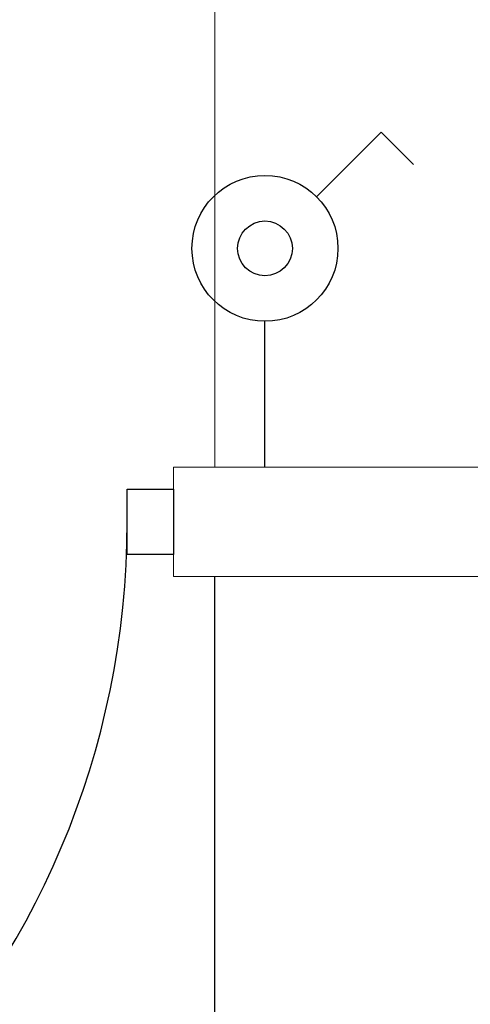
# Model space of a CAD drawing. Header units: centimetres. Extents: x 88729 to 133553, y -16225 to 14174.
# Tile 183 of 231: x 92168 to 92217, y -6673 to -6565. Entities that reach past the tile are written whole.
import ezdxf
from ezdxf.enums import TextEntityAlignment as Align

# ---------------------------------------------------------------- set-up
doc = ezdxf.new("R2010")
doc.units = ezdxf.units.CM
for name, color, linetype in [('A-SCIANY', 252, 'Continuous'), ('A-SUFITY', 252, 'Continuous'), ('E_PODKLAD', 7, 'Continuous'), ('koncepcja', 252, 'Continuous'), ('R-MET-IWE', 252, 'Continuous'), ('S-DRZ-', 252, 'Continuous'), ('S-DRZ-O', 252, 'Continuous'), ('S-DRZ-SKRZYD', 252, 'Continuous'), ('S-DRZ-WEGAR', 252, 'Continuous')]:
    doc.layers.add(name, color=color, linetype=linetype)
doc.layers.add('A-SLUSARKA', color=252, linetype='Continuous', lineweight=13)
doc.layers.add('E_Istn_pozostaje', color=132, linetype='Continuous', lineweight=25)
doc.styles.add('old', font='BOOKOS.TTF')
doc.styles.get("Standard").update_dxf_attribs({"font": 'txt.shx'})

# ---------------------------------------------------------------- blocks, each defined once
blk = doc.blocks.new('E_łącznik jednobiegunowy_IP44')
at = {"linetype": 'Continuous', "ltscale": 0.5}
for p, q in [((5.66, 29.66), (12.73, 36.73)), ((16.26, 33.19), (12.73, 36.73)), ((0, 0), (0, 16))]:
    blk.add_line(p, q, dxfattribs=at)
for radius in [8, 3]:
    blk.add_circle((0, 24), radius, dxfattribs=at)
at = {"linetype": 'Continuous', "ltscale": 0.5, "style": 'old', "flags": 4}
blk.add_attdef('OBWÓD', (12.73, 36.73), '', height=12, dxfattribs=at)
blk = doc.blocks.new('D90-L-DL')
at = {"layer": 'S-DRZ-'}
blk.add_arc((-45, 0), 90, 270, 0, dxfattribs=at)
at = {"layer": 'S-DRZ-O'}
blk.add_line((0, 15.12), (0, -15.12), dxfattribs=at)
at = {"layer": 'S-DRZ-SKRZYD'}
blk.add_line((-45, 0), (-45, -90), dxfattribs=at)
at = {"layer": 'S-DRZ-WEGAR'}
for points in [[(-50, -3.5), (-45, -3.5), (-45, 3.5), (-50, 3.5)], [(45, 3.5), (50, 3.5), (50, -3.5), (45, -3.5)]]:
    blk.add_lwpolyline(points, close=True, dxfattribs=at)
blk = doc.blocks.new('A$C07123322')
at = {"layer": 'A-SLUSARKA', "xscale": 1.020000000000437, "yscale": 1.020000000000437, "zscale": 1.020000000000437, "rotation": 270}
blk.add_blockref('D90-L-DL', (40.58, -45.9), dxfattribs=at)
blk = doc.blocks.new('A$Ce817dbbb')
at = {"layer": 'A-SCIANY', "color": 252, "lineweight": 9, "ltscale": 3}
for p, q in [((783.1, -17079.02), (1004.1, -17079.02)), ((783.1, -17091.02), (783.1, -17079.02)), ((783.1, -17091.02), (1004.1, -17091.02))]:
    blk.add_line(p, q, dxfattribs=at)
at = {"layer": 'A-SUFITY', "lineweight": 0, "ltscale": 0.1}
blk.add_line((787.6, -17079.02), (787.6, -16779.02), dxfattribs=at)
at = {"layer": 'A-SUFITY', "ltscale": 0.1}
blk.add_line((787.6, -17314.02), (787.6, -17091.02), dxfattribs=at)
at = {"layer": 'koncepcja', "color": 252, "lineweight": 9, "rotation": 90}
blk.add_blockref('A$C07123322', (686.2, -17125.59), dxfattribs=at)
at = {"layer": 'R-MET-IWE', "color": 252, "lineweight": 9, "width": 0.75}
for tag, rotation, p in [('0-', 90, (-1139.05, -4143.61)), ('0-', 90, (-1113.05, -4143.61)), ('0-', 90, (-1087.05, -4143.61)), ('2-', 90, (-796.05, -4143.61)), ('2-', 90, (-505.05, -4143.61)), ('0-', 90, (-480.05, -4143.61)), ('0-', 90, (-456.05, -4143.61)), ('2-', 90, (-166.05, -4143.61)), ('2-', 90, (-625.66, -4833.61)), ('2-', 90, (-599.66, -4833.61)), ('2-', 90, (-573.66, -4833.61)), ('0-', 180, (-2169.64, -4848.47)), ('0-', 180, (-2169.64, -4873.47)), ('0-', 180, (-2169.64, -4899.47)), ('-2', 90, (-1661.47, -4961.65)), ('-2', 90, (-1636.47, -4961.65)), ('0-', 270, (-1489.78, -4968.06)), ('0-', 270, (-1464.78, -4968.06)), ('0-', 270, (-1439.78, -4968.06)), ('0-', 270, (-1364.78, -4968.06)), ('0-', 270, (-1339.78, -4968.06)), ('0-', 270, (-1314.78, -4968.06)), ('0-', 270, (328.22, -4968.06)), ('0-', 270, (354.22, -4968.06)), ('0-', 270, (1256.22, -4968.06)), ('0-', 270, (1282.22, -4968.06)), ('0-', 90, (-513.05, -5496.61)), ('0-', 90, (-487.05, -5496.61)), ('K.S.-', 90, (-487.05, -5766.11)), ('0-', 90, (-513.05, -5766.11)), ('1-', 90, (-539.05, -6114.61)), ('0-', 90, (-513.05, -6114.61)), ('0-', 90, (-487.05, -6114.61)), ('0-', 90, (301.95, -6545.61)), ('0-', 90, (327.95, -6545.61)), ('0-', 90, (353.95, -6545.61)), ('0-', 90, (416.11, -6545.61)), ('0-', 90, (1255.95, -6545.61)), ('0-', 90, (1281.95, -6545.61)), ('1-', 90, (2382.95, -6845.61)), ('1-', 90, (2408.95, -6845.61)), ('1-', 90, (2434.95, -6845.61)), ('1-', 90, (2827.95, -6845.61)), ('1-', 90, (2853.95, -6845.61)), ('1-', 90, (2879.95, -6845.61)), ('<-2', 90, (-910.64, -10482.41)), ('2->', 90, (-718.15, -10854.38)), ('2->', 90, (-692.15, -10854.38)), ('2->', 90, (-744.15, -10870.8)), ('-0', 90, (-186.09, -12450.12)), ('1-', 90, (2264.47, -12866.38)), ('1-', 90, (2290.47, -12866.38)), ('1-', 90, (2316.47, -12866.38)), ('1-', 90, (2709.47, -12866.38)), ('1-', 90, (2735.47, -12866.38)), ('1-', 90, (2761.47, -12866.38)), ('<-KL', 90, (-700.01, -16780.91)), ('-0', 90, (-179.94, -18957.53)), ('0->', 90, (-1257.53, -23179.05)), ('0->', 90, (-1231.53, -23179.05)), ('0->', 90, (-1205.53, -23179.05)), ('0->', 90, (-600.53, -23179.05)), ('0->', 90, (-574.53, -23179.05)), ('0->', 90, (-1692.53, -24074.05)), ('0->', 90, (-1666.53, -24074.05)), ('0->', 90, (-1640.53, -24074.05)), ('0->', 90, (-1486.53, -24074.05)), ('0->', 90, (-1460.53, -24074.05)), ('0->', 90, (-1434.53, -24074.05)), ('<-0', 90, (-499.82, -24383.56)), ('<-0', 90, (-298.11, -24383.56)), ('<-0', 180, (-587.12, -25088.86)), ('<-0', 270, (-496.63, -25202.68)), ('<-0', 180, (-1353.25, -25419.36)), ('<-0', 180, (-1187.25, -25444.1)), ('<-0', 90, (-179.61, -25454.22)), ('<-0', 90, (-69.59, -26375.36)), ('<-0', 90, (-43.59, -26375.36))]:
    blk.add_attdef(tag, text='', height=17, rotation=rotation, dxfattribs=at).set_placement(p, align=Align.MIDDLE)
for tag, p in [('2-', (1424.81, -4179.2)), ('2-', (1424.81, -4205.2)), ('K.S.-', (-76.89, -4264.2)), ('KL-', (-613.13, -4292.18)), ('1-', (-613.13, -4312.18)), ('1-', (-613.13, -4332.18)), ('K.S.-', (1414.13, -4333.66)), ('0-', (-70.19, -4341.2)), ('0-', (469.81, -4341.2)), ('1-', (-613.13, -4352.18)), ('0-', (1424.81, -4361.2)), ('0-', (-70.19, -4367.2)), ('1-', (469.81, -4367.2)), ('0-', (1099.81, -4368.2)), ('2-', (1424.81, -4387.2)), ('1-', (-70.19, -4393.2)), ('1-', (469.81, -4393.2)), ('1-', (1099.81, -4394.2)), ('2-', (1424.81, -4413.2)), ('2-', (-70.19, -4419.2)), ('2-', (1099.81, -4420.2)), ('2-', (469.81, -4444.2)), ('K.S.-', (-76.89, -4445.2)), ('2-', (1099.81, -4446.2)), ('2-', (469.81, -4470.2)), ('2-', (-825.19, -4496.2)), ('2-', (-825.19, -4522.2)), ('2-', (-70.19, -4574.2)), ('2-', (-70.19, -4600.2)), ('K.S.-', (1089.13, -4600.66)), ('2-', (1099.81, -4653.2)), ('2-', (-70.19, -4669.2)), ('2-', (1099.81, -4679.2)), ('-1', (1806.78, -4690.78)), ('1-', (-70.19, -4695.2)), ('2-', (1099.81, -4705.2)), ('-1', (1806.78, -4716.3)), ('K.S.-', (-73.2, -4721.2)), ('-1', (1806.78, -4743.07)), ('FR-', (-70.19, -4747.2)), ('0-', (-1066.19, -6382.7)), ('0-', (-1066.19, -6408.7)), ('2-', (1729.81, -6586.2)), ('2-', (1729.81, -6612.2)), ('2-', (1729.81, -6638.2)), ('2-', (1729.81, -6664.2)), ('K.S.-', (469.81, -6788.2)), ('1-', (-962.19, -6915.2)), ('1-', (-460.19, -6923.2)), ('1-', (469.81, -6923.2)), ('2-', (1729.81, -6923.2)), ('1-', (-460.19, -6949.2)), ('1-', (469.81, -6949.2)), ('2-', (1729.81, -6949.2)), ('K.S.-', (2901.81, -6960.2)), ('2-', (1729.81, -6975.2)), ('2-', (1729.81, -7001.2)), ('2-', (-460.19, -7026.2)), ('0-', (469.81, -7026.2)), ('2-', (-460.19, -7052.2)), ('0-', (469.81, -7052.2)), ('2-', (-460.19, -7078.2)), ('2-', (469.81, -7078.2)), ('1-', (2901.81, -7088.2)), ('2-', (469.81, -7104.2)), ('1-', (2901.81, -7114.2)), ('0-', (1729.81, -7131.2)), ('2-', (-460.19, -7141.2)), ('0-', (1729.81, -7157.2)), ('2-', (-460.19, -7167.2)), ('2-', (469.81, -7181.2)), ('2-', (1729.81, -7183.2)), ('0-', (-460.19, -7193.2)), ('2-', (469.81, -7207.2)), ('2-', (1729.81, -7209.2)), ('K.S.-', (-470.87, -7217.66)), ('2-', (469.81, -7233.2)), ('2-', (1729.81, -7235.2)), ('1-', (-460.19, -7245.2)), ('2-', (469.81, -7259.2)), ('2-', (1729.81, -7261.2)), ('2-', (1729.81, -7287.2)), ('2-', (-460.19, -7297.2)), ('2->', (-943.67, -10542.97)), ('-1', (1688.29, -10711.55)), ('-1', (1688.29, -10737.55)), ('-1', (1688.29, -10763.55)), ('<-2', (1685.55, -12605.39)), ('2->', (1611.33, -12636.47)), ('2->', (1611.33, -12658.97)), ('2->', (1590.77, -12684.97)), ('K.S.-', (2783.33, -12980.97)), ('2->', (-578.67, -13046.97)), ('2->', (-578.67, -13072.97)), ('<-2', (-476.88, -13105.94)), ('1-', (2783.33, -13108.97)), ('1-', (2783.33, -13134.97)), ('<-1', (-610.79, -16857.83)), ('<-1', (-610.79, -16877.83)), ('<-1', (1688.29, -17218.96)), ('<-1', (1688.29, -17244.96)), ('<-1', (1688.29, -17270.96)), ('<-1', (-478.91, -18553.43)), ('<-0', (-2287.98, -23879.57)), ('<-0', (-2287.98, -23905.57)), ('<-0', (-2287.98, -23931.57)), ('<-0', (-343.08, -24738.18)), ('<-0', (-478.91, -25059.68))]:
    blk.add_attdef(tag, text='', height=17, dxfattribs=at).set_placement(p, align=Align.MIDDLE)

msp = doc.modelspace()

# ---------------------------------------------------------------- block references
at = {"layer": 'E_Istn_pozostaje'}
msp.add_blockref('E_łącznik jednobiegunowy_IP44', (92194.98, -6613.63), dxfattribs=at)
at = {"layer": 'E_PODKLAD'}
msp.add_blockref('A$Ce817dbbb', (91401.87, 10465.39), dxfattribs=at)

doc.saveas('drawing.dxf')
